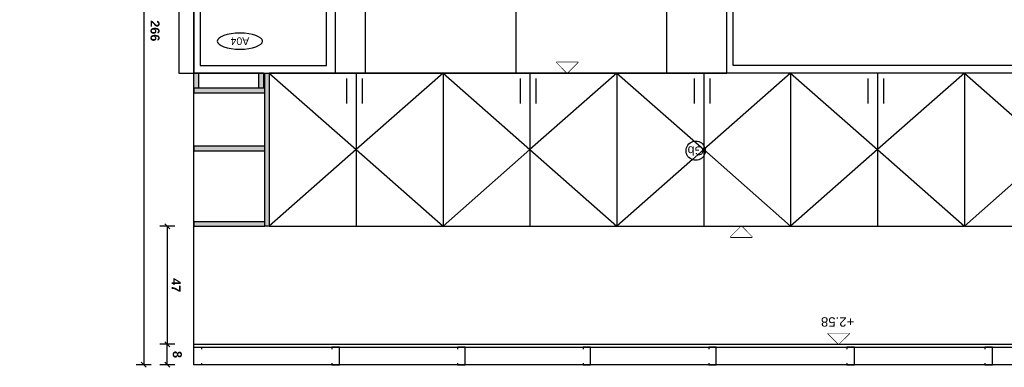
# Model space of a CAD drawing. Header units: millimetres. Extents: x 2889.7 to 2958.5, y 1033.7 to 1094.5.
# Tile 8 of 32: x 2945 to 2949, y 1033.7 to 1035.1. Entities that reach past the tile are written whole.
import ezdxf
from ezdxf.enums import TextEntityAlignment as Align

# ---------------------------------------------------------------- set-up
doc = ezdxf.new("R2010")
doc.units = ezdxf.units.MM
doc.set_wipeout_variables(frame=1)
for name, color, linetype in [('A-ALBA-0', 9, 'Continuous'), ('A-ALBA-0 @ 20', 9, 'Continuous'), ('A-ALBA-4', 6, 'Continuous'), ('A-ANNO-NIV', 2, 'Continuous'), ('A-ANOT-COTA-PARC', 1, 'Continuous'), ('A-ANOT-NIVL @ 20', 2, 'Continuous'), ('AE-ALBA-1', 1, 'Continuous')]:
    doc.layers.add(name, color=color, linetype=linetype)
doc.styles.add('BIS estudio', font='swissl.ttf')
doc.styles.add('BIS-ANOT', font='swiss.ttf')
doc.styles.add('BIS-COTA', font='swissb.ttf')
doc.styles.add('E5-100', font='micross.ttf')
doc.dimstyles.new('BIS-COTA-PARC', dxfattribs={"dimscale": 0, "dimtxt": 0.0018, "dimasz": 0.001, "dimexe": 0.0015, "dimexo": 0, "dimgap": 0.0005, "dimtad": 1, "dimdec": 0, "dimlfac": 100, "dimzin": 9, "dimdsep": 46, "dimtxsty": 'BIS-COTA', "dimblk": 'OBLIQUE', "dimcen": 2.5, "dimclrd": 256, "dimclre": 251, "dimclrt": 2, "dimadec": 1, "dimazin": 2, "dimtfac": 1, "dimtdec": 0, "dimtix": 1, "dimtmove": 2, "dimatfit": 3, "dimldrblk": 'DOT', "dimfxl": 0.0015, "dimfxlon": 1, "dimtolj": 1, "dimtzin": 0, "dimarcsym": 0})

# ---------------------------------------------------------------- blocks, each defined once
blk = doc.blocks.new('*U351')
at = {"color": 0, "linetype": 'Continuous'}
blk.add_line((-0.0043, 0), (0.00215, 0), dxfattribs=at)
at = {"color": 0, "linetype": 'Continuous', "ltscale": 5}
blk.add_lwpolyline([(-0.00215, 0.00215), (0.00215, 0.00215), (0, 0), (-0.00215, 0.00215)], dxfattribs=at)
blk.add_wipeout([(0, 0), (0.00215, 0.00215), (-0.00215, 0.00215)])
blk = doc.blocks.new('*U321')
at = {"color": 0, "linetype": 'Continuous'}
blk.add_line((-0.0043, 0), (0.00215, 0), dxfattribs=at)
at = {"color": 0, "linetype": 'Continuous', "ltscale": 5}
blk.add_lwpolyline([(-0.00215, -0.00215), (0.00215, -0.00215), (0, 0), (-0.00215, -0.00215)], dxfattribs=at)
blk.add_wipeout([(0, 0), (0.00215, -0.00215), (-0.00215, -0.00215)])
blk = doc.blocks.new('*U352')
at = {"color": 0, "linetype": 'Continuous'}
blk.add_line((-0.0043, 0), (0.00215, 0), dxfattribs=at)
at = {"color": 0, "linetype": 'Continuous', "ltscale": 5}
blk.add_lwpolyline([(-0.00215, 0.00215), (0.00215, 0.00215), (0, 0), (-0.00215, 0.00215)], dxfattribs=at)
blk.add_wipeout([(0, 0), (0.00215, 0.00215), (-0.00215, 0.00215)])
blk = doc.blocks.new('A-ANNO-NOM-2')
blk.add_wipeout([(0, -0.00191), (0.0003, -0.00189), (0.00059, -0.00182), (0.00087, -0.0017), (0.00112, -0.00155), (0.00135, -0.00135), (0.00155, -0.00112), (0.0017, -0.00087), (0.00182, -0.00059), (0.00189, -0.0003), (0.00191, 0), (0.00189, 0.0003), (0.00182, 0.00059), (0.0017, 0.00087), (0.00155, 0.00112), (0.00135, 0.00135), (0.00112, 0.00155), (0.00087, 0.0017), (0.00059, 0.00182), (0.0003, 0.00189), (0, 0.00191), (-0.0003, 0.00189), (-0.00059, 0.00182), (-0.00087, 0.0017), (-0.00112, 0.00155), (-0.00135, 0.00135), (-0.00155, 0.00112), (-0.0017, 0.00087), (-0.00182, 0.00059), (-0.00189, 0.0003), (-0.00191, 0), (-0.00189, -0.0003), (-0.00182, -0.00059), (-0.0017, -0.00087), (-0.00155, -0.00112), (-0.00135, -0.00135), (-0.00112, -0.00155), (-0.00087, -0.0017), (-0.00059, -0.00182), (-0.0003, -0.00189)])
blk.add_lwpolyline([(0, -0.00191), (0.0003, -0.00189), (0.00059, -0.00182), (0.00087, -0.0017), (0.00112, -0.00155), (0.00135, -0.00135), (0.00155, -0.00112), (0.0017, -0.00087), (0.00182, -0.00059), (0.00189, -0.0003), (0.00191, 0), (0.00189, 0.0003), (0.00182, 0.00059), (0.0017, 0.00087), (0.00155, 0.00112), (0.00135, 0.00135), (0.00112, 0.00155), (0.00087, 0.0017), (0.00059, 0.00182), (0.0003, 0.00189), (0, 0.00191), (-0.0003, 0.00189), (-0.00059, 0.00182), (-0.00087, 0.0017), (-0.00112, 0.00155), (-0.00135, 0.00135), (-0.00155, 0.00112), (-0.0017, 0.00087), (-0.00182, 0.00059), (-0.00189, 0.0003), (-0.00191, 0), (-0.00189, -0.0003), (-0.00182, -0.00059), (-0.0017, -0.00087), (-0.00155, -0.00112), (-0.00135, -0.00135), (-0.00112, -0.00155), (-0.00087, -0.0017), (-0.00059, -0.00182), (-0.0003, -0.00189)], close=True)
at = {"color": 1, "linetype": 'Continuous', "style": 'E5-100'}
blk.add_attdef('LETRA', text='', height=0.00175, dxfattribs=at).set_placement((0, 0), align=Align.MIDDLE_CENTER)
blk = doc.blocks.new('CCA-PLANI1')
blk.add_wipeout([(0.225, 0), (0.2186, -0.0189), (0.2045, -0.0333), (0.1875, -0.0442), (0.1691, -0.0528), (0.15, -0.0596), (0.1305, -0.0652), (0.1108, -0.0696), (0.0908, -0.0732), (0.0708, -0.0759), (0.0506, -0.078), (0.0304, -0.0793), (0.0101, -0.0799), (-0.0101, -0.0799), (-0.0304, -0.0793), (-0.0506, -0.078), (-0.0708, -0.0759), (-0.0908, -0.0732), (-0.1108, -0.0696), (-0.1305, -0.0652), (-0.15, -0.0596), (-0.1691, -0.0528), (-0.1875, -0.0442), (-0.2045, -0.0333), (-0.2186, -0.0189), (-0.225, 0), (-0.2186, 0.0189), (-0.2045, 0.0333), (-0.1875, 0.0442), (-0.1691, 0.0528), (-0.15, 0.0596), (-0.1305, 0.0652), (-0.1108, 0.0696), (-0.0908, 0.0732), (-0.0708, 0.0759), (-0.0506, 0.078), (-0.0304, 0.0793), (-0.0101, 0.0799), (0.0101, 0.0799), (0.0304, 0.0793), (0.0506, 0.078), (0.0708, 0.0759), (0.0908, 0.0732), (0.1108, 0.0696), (0.1305, 0.0652), (0.15, 0.0596), (0.1691, 0.0528), (0.1875, 0.0442), (0.2045, 0.0333), (0.2186, 0.0189)])
blk.add_ellipse((0, 0), major_axis=(-0.225, 0), ratio=0.355556, start_param=-3.141592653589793, end_param=3.141592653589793)
at = {"color": 2, "style": 'E5-100'}
blk.add_attdef('TIPO', text='', height=0.075, rotation=360, dxfattribs=at).set_placement((0, 0), align=Align.MIDDLE_CENTER)
blk = doc.blocks.new('_Oblique')
at = {"color": 0, "linetype": 'ByBlock', "lineweight": -2}
blk.add_line((-0.5, -0.5), (0.5, 0.5), dxfattribs=at)
blk = doc.blocks.new('*D417')
at = {"layer": 'A-ANOT-COTA-PARC', "color": 251, "lineweight": -2, "transparency": 16777216}
for p, q in [((2945.6594, 1034.2574), (2945.5994, 1034.2574)), ((2945.6594, 1033.7874), (2945.5994, 1033.7874))]:
    blk.add_line(p, q, dxfattribs=at)
at = {"layer": 'A-ANOT-COTA-PARC', "lineweight": -2, "transparency": 16777216}
blk.add_line((2945.6294, 1034.2574), (2945.6294, 1033.7874), dxfattribs=at)
at = {"layer": 'A-ANOT-COTA-PARC', "lineweight": -2, "transparency": 16777216, "xscale": 0.02, "yscale": 0.02, "zscale": 0.02}
for p, rotation in [((2945.6294, 1034.2574), 90), ((2945.6294, 1033.7874), 270)]:
    blk.add_blockref('_Oblique', p, dxfattribs=dict(at, rotation=rotation))
at = {"layer": 'A-ANOT-COTA-PARC', "color": 2, "transparency": 16777216, "insert": (2945.6646, 1034.0224), "char_height": 0.036, "attachment_point": 5, "rotation": 270, "style": 'BIS-COTA'}
blk.add_mtext('\\A1;47', dxfattribs=at)
blk = doc.blocks.new('_Dot')
at = {"color": 0, "linetype": 'ByBlock', "lineweight": -2}
blk.add_line((-0.5, 0), (-1, 0), dxfattribs=at)
at = {"color": 0, "linetype": 'ByBlock', "const_width": 0.5}
blk.add_lwpolyline([(-0.25, 0, 1), (0.25, 0, 1)], format="xyb", close=True, dxfattribs=at)
blk = doc.blocks.new('*D418')
at = {"layer": 'A-ANOT-COTA-PARC', "color": 251, "lineweight": -2, "transparency": 16777216}
for p, q in [((2945.5659, 1036.3664), (2945.5059, 1036.3664)), ((2945.5659, 1033.7054), (2945.5059, 1033.7054))]:
    blk.add_line(p, q, dxfattribs=at)
at = {"layer": 'A-ANOT-COTA-PARC', "lineweight": -2, "transparency": 16777216}
blk.add_line((2945.5359, 1036.3664), (2945.5359, 1033.7054), dxfattribs=at)
at = {"layer": 'A-ANOT-COTA-PARC', "lineweight": -2, "transparency": 16777216, "xscale": 0.02, "yscale": 0.02, "zscale": 0.02}
for p, rotation in [((2945.5359, 1036.3664), 90), ((2945.5359, 1033.7054), 270)]:
    blk.add_blockref('_Oblique', p, dxfattribs=dict(at, rotation=rotation))
at = {"layer": 'A-ANOT-COTA-PARC', "color": 2, "transparency": 16777216, "insert": (2945.5807, 1035.0359), "char_height": 0.036, "attachment_point": 5, "rotation": 270, "style": 'BIS-COTA'}
blk.add_mtext('\\A1;266', dxfattribs=at)
blk = doc.blocks.new('*D419')
at = {"layer": 'A-ANOT-COTA-PARC', "color": 251, "lineweight": -2, "transparency": 16777216}
for p, q in [((2945.6594, 1033.7874), (2945.5994, 1033.7874)), ((2945.6594, 1033.7054), (2945.5994, 1033.7054))]:
    blk.add_line(p, q, dxfattribs=at)
at = {"layer": 'A-ANOT-COTA-PARC', "lineweight": -2, "transparency": 16777216}
blk.add_line((2945.6294, 1033.7054), (2945.6294, 1033.7874), dxfattribs=at)
at = {"layer": 'A-ANOT-COTA-PARC', "lineweight": -2, "transparency": 16777216, "xscale": 0.02, "yscale": 0.02, "zscale": 0.02}
for p, rotation in [((2945.6294, 1033.7874), 90), ((2945.6294, 1033.7054), 270)]:
    blk.add_blockref('_Oblique', p, dxfattribs=dict(at, rotation=rotation))
at = {"layer": 'A-ANOT-COTA-PARC', "color": 2, "transparency": 16777216, "insert": (2945.6694, 1033.7464), "char_height": 0.036, "attachment_point": 5, "rotation": 270, "style": 'BIS-COTA'}
blk.add_mtext('\\A1;8', dxfattribs=at)

msp = doc.modelspace()

# ---------------------------------------------------------------- hatches: boundary and pattern name
at = {"layer": 'A-ALBA-0'}
h = msp.add_hatch(dxfattribs=at)
h.set_pattern_fill('_USER', color=256, scale=0.3, pattern_type=0)
h.set_pattern_definition([(360, (2952.4736, 1034.8674), (4e-16, 0.3), [])])
h.paths.add_polyline_path([(2947.85811, 1035.41737), (2947.85811, 1034.86739), (2946.29987, 1034.86743), (2946.29987, 1035.41737)])
h = msp.add_hatch(dxfattribs=at)
h.set_pattern_fill('_USER', color=256, scale=0.6, angle=-90, pattern_type=0)
h.set_pattern_definition([(270, (2953.0181, 1034.8674), (0.6, -8e-16), [])])
h.paths.add_polyline_path([(2947.85811, 1035.41737), (2947.85811, 1034.86739), (2946.29987, 1034.8674), (2946.29987, 1035.41737)])
at = {"layer": 'A-ALBA-0', "extrusion": (-0.000518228, -0.000518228, 1)}
h = msp.add_hatch(color=256, dxfattribs=at)
h.dxf.hatch_style = 1
h.paths.add_polyline_path([(2946.01711, 1034.80649), (2945.735, 1034.80639), (2945.735, 1034.78839), (2946.01711, 1034.78849)])
h.paths.add_polyline_path([(2946.01711, 1034.57546), (2945.735, 1034.57536), (2945.735, 1034.55736), (2946.01711, 1034.55746)])
h.paths.add_polyline_path([(2946.01711, 1034.27455), (2945.735, 1034.27445), (2945.735, 1034.25645), (2946.01711, 1034.25655)])
h.paths.add_polyline_path([(2945.99439, 1034.86657), (2946.01239, 1034.86657), (2946.01239, 1034.80649), (2945.99439, 1034.80649)])
h.paths.add_polyline_path([(2946.01711, 1034.86646), (2946.03511, 1034.86646), (2946.03511, 1034.25655), (2946.01711, 1034.25655)])
h = msp.add_hatch(color=256, dxfattribs=at)
h.dxf.hatch_style = 1
h.paths.add_polyline_path([(2945.735, 1034.86646), (2945.753, 1034.86646), (2945.753, 1034.80639), (2945.735, 1034.80639)])

# ---------------------------------------------------------------- linework, layer by layer
at = {"extrusion": (-0.000518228, -0.000518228, 1)}
msp.add_line((2946.01279, 1034.8675, 0.00014), (2945.73539, 1034.86739), dxfattribs=at)
at = {"extrusion": (-0.000518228, -0.000518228, 1), "elevation": -2.06286}
msp.add_lwpolyline([(2946.01711, 1034.27455), (2945.735, 1034.27445), (2945.735, 1034.25645), (2946.01711, 1034.25655)], close=True, dxfattribs=at)
at = {"color": 6, "ltscale": 0.01}
for points in [[(2945.76539, 1033.71255), (2945.76539, 1033.70537), (2945.73539, 1033.70537), (2945.73539, 1033.77537), (2945.76539, 1033.77537), (2945.76539, 1033.7682)], [(2946.2854, 1033.71255), (2946.2854, 1033.70537), (2946.3154, 1033.70537), (2946.3154, 1033.77537), (2946.2854, 1033.77537), (2946.2854, 1033.7682)], [(2946.7854, 1033.71255), (2946.7854, 1033.70537), (2946.8154, 1033.70537), (2946.8154, 1033.77537), (2946.7854, 1033.77537), (2946.7854, 1033.7682)], [(2947.2854, 1033.71255), (2947.2854, 1033.70537), (2947.3154, 1033.70537), (2947.3154, 1033.77537), (2947.2854, 1033.77537), (2947.2854, 1033.7682)], [(2947.78539, 1033.71255), (2947.78539, 1033.70537), (2947.81539, 1033.70537), (2947.81539, 1033.77537), (2947.78539, 1033.77537), (2947.78539, 1033.7682)], [(2948.8854, 1033.71255), (2948.8854, 1033.70537), (2948.9154, 1033.70537), (2948.9154, 1033.77537), (2948.8854, 1033.77537), (2948.8854, 1033.7682)]]:
    msp.add_lwpolyline(points, dxfattribs=at)
at = {"layer": 'A-ALBA-0', "extrusion": (-0.000518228, -0.000518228, 1)}
for p, q in [((2946.03581, 1034.86756, 0.1451), (2946.03581, 1034.25755, 0.1451)), ((2946.38181, 1034.86756, 0.1451), (2946.38181, 1034.25755, 0.1451)), ((2946.72769, 1034.86774, 0.1089), (2946.72769, 1034.25773, 0.1089)), ((2947.07369, 1034.86774, 0.1089), (2947.07369, 1034.25773, 0.1089)), ((2947.41959, 1034.86756, 0.10891), (2947.41959, 1034.25755, 0.10891)), ((2948.11147, 1034.86756, 0.07271), (2948.11147, 1034.25755, 0.07271)), ((2948.45747, 1034.86756, 0.07271), (2948.45747, 1034.25755, 0.07271)), ((2948.80336, 1034.86756, 0.03651), (2948.80336, 1034.25755, 0.03651)), ((2946.34325, 1034.84643, 0.1451), (2946.34325, 1034.74643, 0.1451)), ((2946.40567, 1034.84643, 0.1451), (2946.40567, 1034.74643, 0.1451)), ((2947.03513, 1034.8466, 0.1089), (2947.03513, 1034.7466, 0.1089)), ((2947.09755, 1034.8466, 0.1089), (2947.09755, 1034.7466, 0.1089)), ((2947.72703, 1034.84643, 0.10891), (2947.72703, 1034.74643, 0.10891)), ((2947.78945, 1034.84643, 0.10891), (2947.78945, 1034.74643, 0.10891)), ((2948.41891, 1034.84643, 0.07271), (2948.41891, 1034.74643, 0.07271)), ((2948.48133, 1034.84643, 0.07271), (2948.48133, 1034.74643, 0.07271))]:
    msp.add_line(p, q, dxfattribs=at)
at = {"layer": 'A-ALBA-0', "elevation": -0.00045}
for points in [[(2945.73539, 1035.41737), (2945.67534, 1035.41737), (2945.67534, 1034.86737), (2945.73539, 1034.86737)], [(2945.73539, 1035.41737), (2945.73539, 1034.86737), (2946.29987, 1034.86737), (2946.29987, 1035.41737)], [(2946.26382, 1035.38737), (2945.76021, 1035.38737), (2945.76021, 1034.89737), (2946.26382, 1034.89737)]]:
    msp.add_lwpolyline(points, close=True, dxfattribs=at)
at = {"layer": 'A-ALBA-0', "extrusion": (-4.78788e-19, -0.000518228, 1), "elevation": -0.52413}
for points in [[(2947.85811, 1034.86726), (2947.85811, 1035.41724), (2949.15947, 1035.41723), (2949.15947, 1034.86726)], [(2949.12947, 1035.38723), (2949.12947, 1034.89723), (2947.88293, 1034.89724), (2947.88293, 1035.38724)]]:
    msp.add_lwpolyline(points, close=True, dxfattribs=at)
at = {"layer": 'A-ALBA-0', "extrusion": (-0.000518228, -0.000518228, 1)}
for points, elevation in [([(2945.735, 1034.86646), (2945.753, 1034.86646), (2945.753, 1034.80639), (2945.735, 1034.80639)], -2.06286), ([(2945.99439, 1034.86657), (2946.01239, 1034.86657), (2946.01239, 1034.80649), (2945.99439, 1034.80649)], -2.06286), ([(2946.01711, 1034.86646), (2946.03511, 1034.86646), (2946.03511, 1034.25655), (2946.01711, 1034.25655)], -2.06286), ([(2946.03511, 1034.86646), (2946.0351, 1034.25646), (2949.495, 1034.25655), (2949.495, 1034.86646)], -2.101), ([(2946.01711, 1034.80649), (2945.735, 1034.80639), (2945.735, 1034.78839), (2946.01711, 1034.78849)], -2.06286), ([(2946.01711, 1034.57546), (2945.735, 1034.57536), (2945.735, 1034.55736), (2946.01711, 1034.55746)], -2.06286)]:
    msp.add_lwpolyline(points, close=True, dxfattribs=dict(at, elevation=elevation))
at = {"layer": 'A-ALBA-0', "extrusion": (0.000518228, -0.000518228, 1)}
for points, elevation in [([(2946.03534, 1034.86824), (2946.38134, 1034.56329), (2946.03534, 1034.25828)], 1.09931), ([(2946.72724, 1034.86839), (2947.07324, 1034.56344), (2946.72724, 1034.25844)], 1.06347), ([(2948.11104, 1034.8682), (2948.45704, 1034.56325), (2948.11104, 1034.25824)], 1.028), ([(2948.80294, 1034.86818), (2949.14894, 1034.56323), (2948.80294, 1034.25823)], 0.99216)]:
    msp.add_lwpolyline(points, dxfattribs=dict(at, elevation=elevation))
at = {"layer": 'A-ALBA-0', "extrusion": (-0.000518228, -0.000518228, 1)}
for points, elevation in [([(2946.72751, 1034.86662), (2946.38146, 1034.5617), (2946.72751, 1034.25661)], -1.95447), ([(2948.80313, 1034.86658), (2948.45708, 1034.56167), (2948.80313, 1034.25657)], -2.02794)]:
    msp.add_lwpolyline(points, dxfattribs=dict(at, elevation=elevation))
at = {"layer": 'AE-ALBA-1'}
msp.add_lwpolyline([(2952.83539, 1033.70537), (2945.73539, 1033.70537), (2945.73539, 1036.36737), (2952.83539, 1036.36737)], close=True, dxfattribs=at)

# ---------------------------------------------------------------- texts
at = {"layer": 'A-ANNO-NIV', "insert": (2948.29857, 1033.87637), "char_height": 0.0375, "attachment_point": 5, "rotation": 180, "style": 'BIS estudio'}
msp.add_mtext('\\A1;+2.58', dxfattribs=at)

# ---------------------------------------------------------------- dimensions: what is measured, and where the dimension line sits
at = {"layer": 'A-ANOT-COTA-PARC'}
for base, p1, p2, picture, middle in [((2945.53588, 1033.70537), (2945.73539, 1036.36635), (2945.73539, 1033.70537), '*D418', (2945.58071, 1035.03586)), ((2945.62938, 1033.78737), (2945.73522, 1034.25738, -0.00032), (2945.73522, 1033.78737), '*D417', (2945.66456, 1034.02238)), ((2945.62938, 1033.78737), (2945.73539, 1033.70537), (2945.73522, 1033.78737), '*D419', (2945.6694, 1033.74637))]:
    dim = msp.add_linear_dim(base=base, p1=p1, p2=p2, angle=90, dimstyle='BIS-COTA-PARC', dxfattribs=at)
    dim.commit()
    dim.dimension.update_dxf_attribs({"geometry": picture, "text_midpoint": middle, "dimtype": 160, "text_rotation": 270})

# ---------------------------------------------------------------- next in the draw order: block references
at = {"layer": 'A-ALBA-0 @ 20'}
ref = msp.add_blockref('CCA-PLANI1', (2945.91882, 1034.99465, -0.00045), dxfattribs=dict(at, xscale=-0.400175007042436, yscale=0.400175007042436, zscale=0.400175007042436, rotation=359.9999999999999))
ref.add_attrib('TIPO', 'A04', dxfattribs={"layer": '0', "color": 2, "height": 0.030013, "rotation": 180, "style": 'E5-100'}).set_placement((2945.91882, 1034.99465, -0.00045), align=Align.MIDDLE_CENTER)
at = {"layer": 'A-ALBA-0 @ 20', "xscale": 20, "yscale": 20, "zscale": 20}
for name, p in [('*U351', (2947.22201, 1034.8674)), ('*U321', (2947.91539, 1034.25734))]:
    msp.add_blockref(name, p, dxfattribs=at)
at = {"layer": 'A-ALBA-0 @ 20'}
ref = msp.add_blockref('A-ANNO-NOM-2', (2947.73371, 1034.55823), dxfattribs=dict(at, xscale=-20, yscale=20, zscale=20, rotation=180))
ref.add_attrib('LETRA', 'Gb', dxfattribs={"layer": '0', "color": 1, "linetype": 'Continuous', "height": 0.035, "rotation": 180, "style": 'BIS-ANOT'}).set_placement((2947.734, 1034.55823), align=Align.MIDDLE_CENTER)
at = {"layer": 'A-ANOT-NIVL @ 20', "xscale": 20, "yscale": 20, "zscale": 20}
msp.add_blockref('*U352', (2948.30285, 1033.78737), dxfattribs=at)

# ---------------------------------------------------------------- next in the draw order: linework, layer by layer
at = {"color": 6, "ltscale": 0.01}
msp.add_lwpolyline([(2948.33539, 1033.71255), (2948.33539, 1033.70537), (2948.36539, 1033.70537), (2948.36539, 1033.77537), (2948.33539, 1033.77537), (2948.33539, 1033.7682)], dxfattribs=at)
at = {"layer": 'A-ALBA-0', "extrusion": (-0.000518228, -0.000518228, 1)}
msp.add_line((2947.76559, 1034.86756, 0.10891), (2947.76559, 1034.25755, 0.10891), dxfattribs=at)
at = {"layer": 'A-ALBA-0', "extrusion": (-0.000518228, -0.000518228, 1), "elevation": -2.06449}
msp.add_lwpolyline([(2946.03495, 1034.86659), (2946.03495, 1034.25658), (2949.49484, 1034.25668), (2949.49484, 1034.86659)], close=True, dxfattribs=at)
at = {"layer": 'A-ALBA-0', "extrusion": (-0.000518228, -0.000518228, 1)}
for points, elevation in [([(2947.41937, 1034.86677), (2947.07332, 1034.56186), (2947.41937, 1034.25676)], -1.99103), ([(2948.11127, 1034.8666), (2947.76522, 1034.56168), (2948.11127, 1034.25659)], -1.99138)]:
    msp.add_lwpolyline(points, dxfattribs=dict(at, elevation=elevation))
at = {"layer": 'A-ALBA-0', "extrusion": (0.000518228, -0.000518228, 1), "elevation": 1.06384}
msp.add_lwpolyline([(2947.41914, 1034.86822), (2947.76514, 1034.56327), (2947.41914, 1034.25826)], dxfattribs=at)
at = {"layer": 'A-ALBA-4'}
for p, q in [((2945.73539, 1033.78737), (2952.83539, 1033.78737)), ((2945.73539, 1033.77537), (2952.83539, 1033.77537))]:
    msp.add_line(p, q, dxfattribs=at)

doc.saveas('drawing.dxf')
